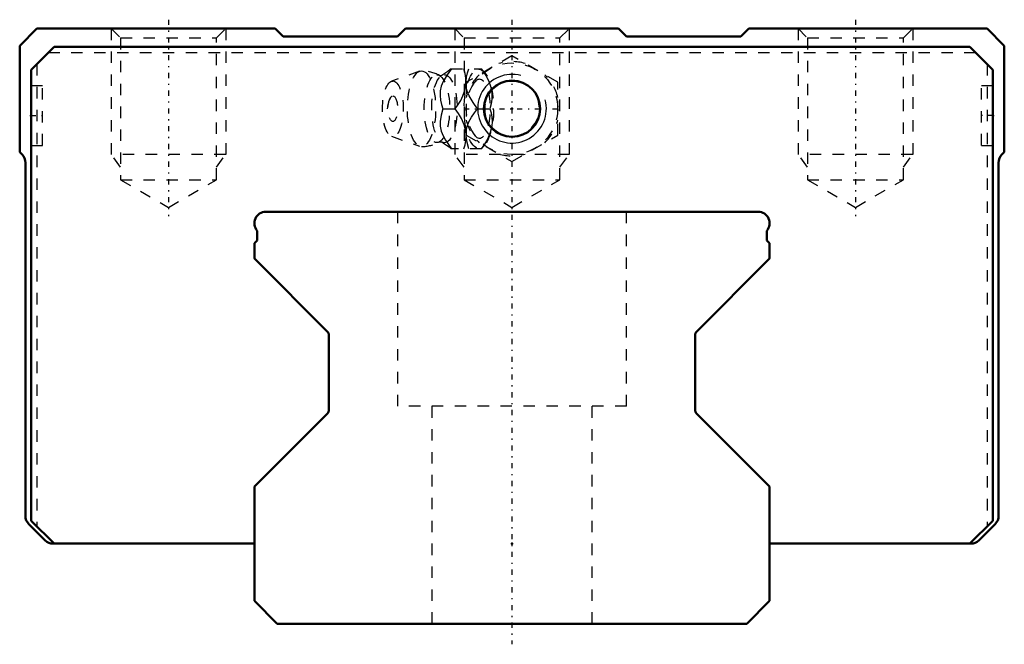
# Model space of a CAD drawing. Header units: millimetres. Extents: x -43 to 43, y -1.8 to 52.8.
import ezdxf

# ---------------------------------------------------------------- set-up
doc = ezdxf.new("R2010")
doc.units = ezdxf.units.MM
doc.linetypes.add('Center', pattern=[1.5, 0.45, -0.5, 0.05, -0.5])
doc.linetypes.add('Dashed', pattern=[2, 1, -1])
for name, color, linetype, lineweight in [('2d ConnectionPoints', 7, 'Continuous', 50), ('AM_0', 7, 'Continuous', 50), ('AM_5', 3, 'Continuous', 25), ('AM_7', 7, 'Center', 25), ('AM_9', 6, 'Dashed', 25)]:
    doc.layers.add(name, color=color, linetype=linetype, lineweight=lineweight)

# ---------------------------------------------------------------- blocks, each defined once
blk = doc.blocks.new('1_B_M6F_SRN_grease_nipple_joint_0_in_SRN45R1SS570LG2250BM6F20750001_2')
at = {"layer": 'AM_5', "linetype": 'Dashed'}
blk.add_arc((0, 45), 2.386, 75, 15, dxfattribs=at)
at = {"layer": 'AM_7'}
blk.add_line((-4.2, 45), (4.2, 45), dxfattribs=at)
at = {"layer": 'AM_9'}
for p, q in [((0, 49.619), (-4, 47.309)), ((4, 47.309), (0, 49.619)), ((-8.065, 48.271), (-10.522, 47.403)), ((-5.317, 48.5), (-2.667, 48.5)), ((-2.371, 48.151), (-2.667, 48.5)), ((-4, 47.309), (-4, 42.691)), ((4, 42.691), (4, 47.309)), ((-6.03, 45), (-4.96, 45)), ((-3.002, 45), (-1.932, 45)), ((-10.522, 42.597), (-8.065, 41.729)), ((-4, 42.691), (0, 40.381)), ((0, 40.381), (4, 42.691)), ((-2.667, 41.5), (-5.317, 41.5)), ((-2.667, 41.5), (-2.371, 41.849))]:
    blk.add_line(p, q, dxfattribs=at)
for points in [[(-5.273, 48.5), (-5.673, 47.951), (-6.013, 47.378), (-6.18, 46.969), (-6.273, 46.554), (-6.286, 46.146), (-6.236, 45.75), (-6.145, 45.371), (-6.03, 45)], [(-5.312, 48.505), (-5.403, 48.421), (-5.61, 48.248), (-5.864, 48.068), (-6.132, 47.906)], [(-4.96, 45), (-4.706, 45.359), (-4.479, 45.729), (-4.283, 46.125), (-4.136, 46.53), (-4.026, 47.091), (-4.026, 47.66), (-4.092, 48.086), (-4.203, 48.5)], [(-4.001, 46.936), (-4.002, 46.946), (-4.015, 47.351), (-3.965, 47.75), (-3.874, 48.129), (-3.759, 48.5)], [(-2.689, 48.5), (-2.435, 48.141), (-2.208, 47.771), (-2.012, 47.375), (-1.865, 46.97), (-1.755, 46.409), (-1.755, 45.84), (-1.821, 45.414), (-1.932, 45)], [(-6.128, 47.908), (-6.134, 47.905), (-6.172, 47.892), (-6.24, 47.884), (-6.311, 47.895), (-6.341, 47.907)], [(-3.002, 45), (-3.399, 45.546), (-3.742, 46.122), (-3.908, 46.525), (-4.001, 46.936)], [(-6.03, 45), (-6.192, 44.451), (-6.285, 43.878), (-6.275, 43.469), (-6.188, 43.054), (-6.024, 42.646), (-5.803, 42.25), (-5.548, 41.871), (-5.273, 41.5)], [(-4.014, 42.705), (-4.04, 43.03), (-4.174, 43.591), (-4.419, 44.16), (-4.669, 44.586), (-4.96, 45)], [(-4.003, 43.052), (-3.917, 43.446), (-3.756, 43.851), (-3.532, 44.25), (-3.277, 44.629), (-3.002, 45)], [(-1.932, 45), (-1.833, 44.641), (-1.767, 44.271), (-1.742, 43.875), (-1.77, 43.47), (-1.903, 42.909), (-2.148, 42.34), (-2.398, 41.914), (-2.689, 41.5)], [(-4.013, 42.619), (-4.014, 42.622), (-4.006, 43.025), (-4.003, 43.052)], [(-4.203, 41.5), (-4.104, 41.859), (-4.038, 42.229), (-4.013, 42.625), (-4.014, 42.705)], [(-3.759, 41.5), (-3.92, 42.046), (-4.013, 42.619)], [(-6.342, 42.093), (-6.341, 42.093), (-6.308, 42.106), (-6.246, 42.115), (-6.166, 42.107), (-6.131, 42.094), (-6.128, 42.092)], [(-6.129, 42.093), (-5.972, 42.001), (-5.715, 41.83), (-5.497, 41.661), (-5.32, 41.502), (-5.314, 41.496)]]:
    blk.add_lwpolyline(points, dxfattribs=at)
blk.add_circle((0, 45), 4, dxfattribs=at)
for centre, radius, start, end in [((0, 45), 4.12, 73.86243, 106.13757), ((-7.903, 45), 3.3, 61.76048, 90), ((0, 45), 4.12, 133.86243, 166.13757), ((0, 45), 4.12, 13.86243, 46.13757), ((-9.071, 45), 1.82, 148.36971, 211.63029), ((0, 45), 4.12, 193.86243, 226.13757), ((0, 45), 4.12, 313.86243, 346.13757), ((-7.903, 45), 3.3, 270, 298.23952), ((0, 45), 4.12, 253.86243, 286.13757)]:
    blk.add_arc(centre, radius, start, end, dxfattribs=at)
for centre, major_axis in [((-7.903, 45), (0, 3.3)), ((-2.893, 45), (0, 3.445)), ((-10.403, 45), (0, 2.424)), ((-6.561, 45), (0, 2.965)), ((-5.9, 45), (0, 2.971)), ((-10.403, 45), (0, 1.117))]:
    blk.add_ellipse(centre, major_axis=major_axis, ratio=0.374607, dxfattribs=at)
blk.add_ellipse((-2.841, 45), major_axis=(0, -2.572), ratio=0.374607, start_param=5.781061, end_param=9.926902, dxfattribs=at)
blk = doc.blocks.new('2_SRN45RSSB_M6F1_Slide25_55_0_in_SRN45R1SS570LG2250BM6F20750001_2')
at = {"layer": 'AM_0'}
for p, q in [((-41.5, 52), (-43, 50.5)), ((-20.7, 52), (-41.5, 52)), ((-20, 51.3), (-20.7, 52)), ((-9.3, 52), (-10, 51.3)), ((9.3, 52), (-9.3, 52)), ((10, 51.3), (9.3, 52)), ((20.7, 52), (20, 51.3)), ((41.5, 52), (20.7, 52)), ((43, 50.5), (41.5, 52)), ((-10, 51.3), (-20, 51.3)), ((20, 51.3), (10, 51.3)), ((-43, 50.5), (-43, 41.2)), ((-40, 50.4), (-42, 48.4)), ((40, 50.4), (-40, 50.4)), ((42, 48.4), (40, 50.4)), ((43, 41.2), (43, 50.5)), ((-42, 48.4), (-42, 9)), ((42, 9), (42, 48.4)), ((-43, 41.2), (-42.793, 40.993)), ((42.793, 40.993), (43, 41.2)), ((-42.5, 40.286), (-42.5, 9.414)), ((42.5, 9.414), (42.5, 40.286)), ((-42.207, 8.707), (-40.793, 7.293)), ((-42, 9), (-40, 7)), ((40, 7), (42, 9)), ((40.793, 7.293), (42.207, 8.707)), ((-40.086, 7), (-22.5, 7)), ((22.5, 7), (40.086, 7))]:
    blk.add_line(p, q, dxfattribs=at)
blk.add_circle((0, 45), 2.459, dxfattribs=at)
for centre, start, end in [((-43.5, 40.286), 360, 45), ((43.5, 40.286), 135, 180), ((-41.5, 9.414), 180, 225), ((41.5, 9.414), 315, 360), ((-40.086, 8), 225, 270), ((40.086, 8), 270, 315)]:
    blk.add_arc(centre, 1, start, end, dxfattribs=at)
at = {"layer": 'AM_5', "linetype": 'Dashed'}
for p, q in [((-35, 52), (-35, 41)), ((-25, 52), (-25, 41)), ((-5, 52), (-5, 41)), ((5, 52), (5, 41)), ((25, 52), (25, 41)), ((35, 52), (35, 41)), ((-25, 41), (-35, 41)), ((-34.188, 39.9), (-35, 41)), ((-25.812, 39.9), (-25, 41)), ((5, 41), (-5, 41)), ((-4.188, 39.9), (-5, 41)), ((4.188, 39.9), (5, 41)), ((35, 41), (25, 41)), ((25.812, 39.9), (25, 41)), ((34.188, 39.9), (35, 41))]:
    blk.add_line(p, q, dxfattribs=at)
at = {"layer": 'AM_5'}
blk.add_arc((0, 45), 3, 75, 15, dxfattribs=at)
at = {"layer": 'AM_7'}
for p, q in [((-30, 52.781), (-30, 35.601)), ((30, 52.781), (30, 35.601)), ((-42.05, 44.4), (-40.95, 44.4)), ((42.05, 44.4), (40.95, 44.4))]:
    blk.add_line(p, q, dxfattribs=at)
at = {"layer": 'AM_9'}
for p, q in [((-35, 52), (-34.188, 51.188)), ((-25.812, 51.188), (-25, 52)), ((-5, 52), (-4.188, 51.188)), ((4.188, 51.188), (5, 52)), ((25, 52), (25.812, 51.188)), ((34.188, 51.188), (35, 52)), ((-34.188, 51.188), (-34.188, 38.8)), ((-34.188, 51.188), (-25.812, 51.188)), ((-25.812, 38.8), (-25.812, 51.188)), ((-4.188, 51.188), (-4.188, 38.8)), ((-4.188, 51.188), (4.188, 51.188)), ((4.188, 38.8), (4.188, 51.188)), ((25.812, 51.188), (25.812, 38.8)), ((25.812, 51.188), (34.188, 51.188)), ((34.188, 38.8), (34.188, 51.188)), ((-40.5, 49.9), (40.5, 49.9)), ((-41.5, 48.9), (-41.5, 8.5)), ((41.5, 48.9), (41.5, 8.5)), ((-41, 47), (-42, 47)), ((-41, 41.8), (-41, 47)), ((41, 41.8), (41, 47)), ((42, 47), (41, 47)), ((-42, 41.8), (-41, 41.8)), ((41, 41.8), (42, 41.8)), ((-34.188, 38.8), (-30, 36.382)), ((-34.188, 38.8), (-25.812, 38.8)), ((-30, 36.382), (-25.812, 38.8)), ((-4.188, 38.8), (0, 36.382)), ((-4.188, 38.8), (4.188, 38.8)), ((0, 36.382), (4.188, 38.8)), ((25.812, 38.8), (34.188, 38.8)), ((25.812, 38.8), (30, 36.382)), ((30, 36.382), (34.188, 38.8))]:
    blk.add_line(p, q, dxfattribs=at)
blk = doc.blocks.new('3_SRG45R57022_5_Track_0_in_SRN45R1SS570LG2250BM6F20750001_2')
at = {"layer": 'AM_0'}
for p, q in [((21.5, 36), (-21.5, 36)), ((-22.25, 34.339), (-22.25, 33.5)), ((22.25, 33.5), (22.25, 34.339)), ((-22.5, 33.126), (-22.5, 32.024)), ((-22.25, 33.5), (-22.412, 33.338)), ((22.412, 33.338), (22.25, 33.5)), ((22.5, 32.024), (22.5, 33.126)), ((-22.412, 31.812), (-16.088, 25.488)), ((16.088, 25.488), (22.412, 31.812)), ((-16, 25.276), (-16, 18.624)), ((16, 18.624), (16, 25.276)), ((-16.088, 18.412), (-22.5, 12)), ((22.5, 12), (16.088, 18.412)), ((-22.5, 12), (-22.5, 2)), ((22.5, 2), (22.5, 12)), ((-22.5, 2), (-20.5, 0)), ((20.5, 0), (22.5, 2)), ((-20.5, 0), (20.5, 0))]:
    blk.add_line(p, q, dxfattribs=at)
for centre, radius, start, end in [((-21.5, 35), 1, 90, 221.40962), ((21.5, 35), 1, 318.59038, 90), ((-22.2, 33.126), 0.3, 135, 180), ((22.2, 33.126), 0.3, 360, 45), ((-22.2, 32.024), 0.3, 180, 225), ((22.2, 32.024), 0.3, 315, 0), ((-16.3, 25.276), 0.3, 360, 45), ((16.3, 25.276), 0.3, 135, 180), ((-16.3, 18.624), 0.3, 315, 0), ((16.3, 18.624), 0.3, 180, 225)]:
    blk.add_arc(centre, radius, start, end, dxfattribs=at)
at = {"layer": 'AM_7'}
blk.add_line((0, 52.781), (0, -1.8), dxfattribs=at)
at = {"layer": 'AM_9'}
for p, q in [((-10, 36), (-10, 19)), ((10, 19), (10, 36)), ((10, 19), (-10, 19)), ((-7, 19), (-7, 0)), ((7, 0), (7, 19))]:
    blk.add_line(p, q, dxfattribs=at)

msp = doc.modelspace()

# ---------------------------------------------------------------- linework, layer by layer
at = {"layer": '2d ConnectionPoints'}
for p in [(0, 45), (0, 45), (-42, 44.4), (-42, 44.4), (42, 44.4), (42, 44.4), (0, 7), (0, 7), (0, 0), (0, 0)]:
    msp.add_point(p, dxfattribs=at)

# ---------------------------------------------------------------- block references
for name in ['2_SRN45RSSB_M6F1_Slide25_55_0_in_SRN45R1SS570LG2250BM6F20750001_2', '3_SRG45R57022_5_Track_0_in_SRN45R1SS570LG2250BM6F20750001_2', '1_B_M6F_SRN_grease_nipple_joint_0_in_SRN45R1SS570LG2250BM6F20750001_2']:
    msp.add_blockref(name, (0, 0))

doc.saveas('drawing.dxf')
